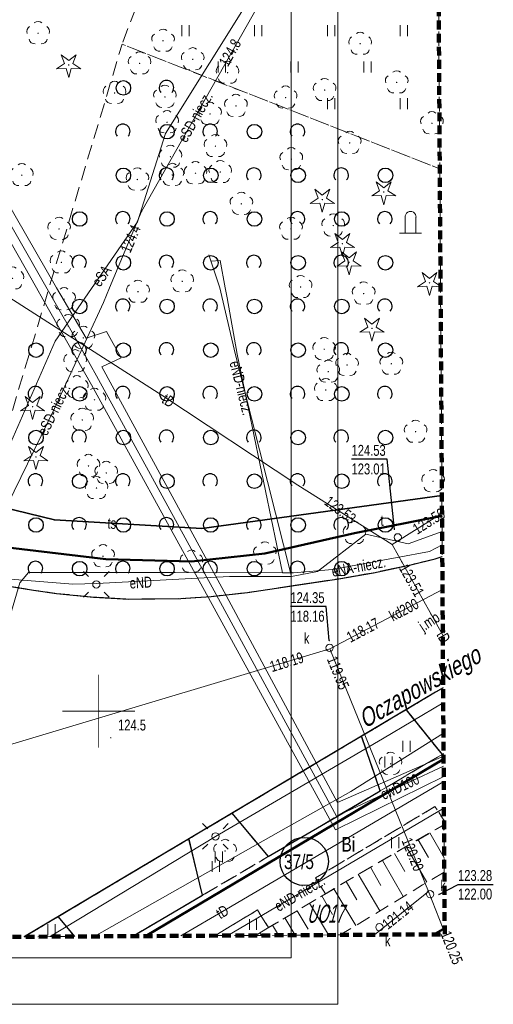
# Model space of a CAD drawing. Header units: metres. Extents: x 7464056 to 7464277, y 5957530 to 5957827.
# Tile 19 of 26: x 7464245 to 7464277, y 5957530 to 5957597. Entities that reach past the tile are written whole.
import ezdxf
from ezdxf.enums import TextEntityAlignment as Align

# ---------------------------------------------------------------- set-up
doc = ezdxf.new("R2010")
doc.units = ezdxf.units.M
doc.header["$MEASUREMENT"] = 0
for name, pattern in [('1.0_0.5', [1.5, 1, -0.5]), ('1.5_0.5', [2, 1.5, -0.5]), ('2', [0.9, 0.6, -0.3]), ('219-500', [0]), ('egug-500', [1, 0.5, -0.5])]:
    doc.linetypes.add(name, pattern=pattern)
doc.layers.get('0').update_dxf_attribs({"color": 2, "linetype": 'CONTINUOUS', "lineweight": 5})
for name, color, linetype in [('000 Inne (niezydentyfikowane)', 7, 'CONTINUOUS'), ('203-punkt graniczny', 7, 'CONTINUOUS'), ('210-oznaczenie konturu użytku gruntowego', 7, 'CONTINUOUS'), ('218-kontur użytku gruntowego', 7, 'CONTINUOUS'), ('312-budynek ewidencyjny', 7, 'CONTINUOUS'), ('320-blok - kondygnacja nadziemna', 7, 'CONTINUOUS'), ('994-Nazwa ulicy', 7, 'CONTINUOUS'), ('chodnik', 7, 'CONTINUOUS'), ('drzewo iglaste', 7, 'CONTINUOUS'), ('drzewo liściaste', 7, 'CONTINUOUS'), ('jezdnia', 7, 'CONTINUOUS'), ('jezdnia-Atr17', 7, 'CONTINUOUS'), ('krawężnik', 7, 'CONTINUOUS'), ('latarnia', 7, 'CONTINUOUS'), ('obudowa ochronna przewodu', 7, 'CONTINUOUS'), ('pomnik', 7, 'CONTINUOUS'), ('przewód ciepłowniczy', 7, 'CONTINUOUS'), ('przewód ciepłowniczy-Atr1', 7, 'CONTINUOUS'), ('przewód elektroenergetyczny podziemny', 7, 'CONTINUOUS'), ('przewód elektroenergetyczny podziemny-Atr1', 7, 'CONTINUOUS'), ('przewód kanalizacyjny', 7, 'CONTINUOUS'), ('przewód kanalizacyjny-Atr1', 7, 'CONTINUOUS'), ('przewód telekomunikacyjny podziemny', 7, 'CONTINUOUS'), ('przewód telekomunikacyjny podziemny-Atr1', 7, 'CONTINUOUS'), ('przewód wodociągowy', 7, 'CONTINUOUS'), ('rzedna', 7, 'CONTINUOUS'), ('rzedna-Atr2', 7, 'CONTINUOUS'), ('rzedna-Atr3', 7, 'CONTINUOUS'), ('SIATKA_KWADRATOW', 7, 'CONTINUOUS'), ('skarpa nieumocniona', 7, 'CONTINUOUS'), ('studnia kanalizacyjna', 7, 'CONTINUOUS'), ('studnia kanalizacyjna-Atr17', 7, 'CONTINUOUS'), ('trawnik', 7, 'CONTINUOUS'), ('właz do komory lub kanału - okrągły', 7, 'CONTINUOUS'), ('właz do komory lub kanału - okrągły-Atr17', 7, 'CONTINUOUS'), ('zadrzewienie  zakrzewienie', 7, 'CONTINUOUS'), ('Zakres', 7, 'CONTINUOUS')]:
    doc.layers.add(name, color=color, linetype=linetype)
for name, color, linetype, lineweight in [('211-numer działki ewidencyjnej', 7, 'CONTINUOUS', 30), ('219-działka ewidencyjna', 7, 'CONTINUOUS', 30), ('__A-Tabelka', 7, 'CONTINUOUS', 18), ('pikieta sztuczna', 8, 'CONTINUOUS', 9), ('pikieta sztuczna-Atr2', 8, 'CONTINUOUS', 9)]:
    doc.layers.add(name, color=color, linetype=linetype, lineweight=lineweight)
doc.styles.get("Standard").update_dxf_attribs({"font": 'Working1250', "width": 0.75})

# ---------------------------------------------------------------- blocks, each defined once
blk = doc.blocks.new('203')
at = {"linetype": 'Continuous', "lineweight": 0}
h = blk.add_hatch(color=0, dxfattribs=at)
edge = h.paths.add_edge_path()
edge.add_arc((0, 0), 0.045, 0, 360)
blk = doc.blocks.new('PW01')
at = {"linetype": 'Continuous', "lineweight": 13}
h = blk.add_hatch(color=0, dxfattribs=at)
edge = h.paths.add_edge_path()
edge.add_arc((0, 0), 0.045, 0, 360)
blk = doc.blocks.new('US15')
at = {"color": 0, "linetype": 'Continuous', "lineweight": 13}
blk.add_circle((0, 0), 0.25, dxfattribs=at)
blk = doc.blocks.new('TU04')
at = {"color": 0, "linetype": 'Continuous', "lineweight": 13}
for p, q in [((0, 0), (0, 0.75)), ((0.5, 0), (0.5, 0.75))]:
    blk.add_line(p, q, dxfattribs=at)
blk = doc.blocks.new('OP021')
at = {"linetype": 'Continuous', "lineweight": 13}
h = blk.add_hatch(color=0, dxfattribs=at)
edge = h.paths.add_edge_path()
edge.add_arc((0, 0), 0.05, 0, 360)
at = {"color": 0, "linetype": 'Continuous', "lineweight": 13}
for centre, start, end in [((0, 0.4), 49.272, 130.728), ((-0.38, 0.124), 121.308, 202.548), ((0.38, 0.124), 337.452, 58.692), ((-0.235, -0.324), 193.221, 274.871), ((0.235, -0.324), 265.129, 346.779)]:
    blk.add_arc(centre, 0.4, start, end, dxfattribs=at)
blk = doc.blocks.new('SM01')
at = {"color": 0, "linetype": 'Continuous', "lineweight": 13}
for p, q in [((-0.53, 0.531), (-0.883, 0.884)), ((0.531, 0.531), (0.884, 0.884)), ((-0.53, -0.53), (-0.883, -0.883)), ((0.531, -0.53), (0.884, -0.883))]:
    blk.add_line(p, q, dxfattribs=at)
blk.add_circle((0, 0), 0.25, dxfattribs=at)
blk = doc.blocks.new('OP011')
at = {"linetype": 'Continuous', "lineweight": 13}
h = blk.add_hatch(color=0, dxfattribs=at)
edge = h.paths.add_edge_path()
edge.add_arc((0, 0), 0.05, 0, 360)
at = {"color": 0, "linetype": 'Continuous', "lineweight": 13}
for p, q in [((-0.283, 0.093), (-0.512, 0.706)), ((-0.512, 0.706), (0, 0.299)), ((0, 0.299), (0.512, 0.706)), ((0.512, 0.706), (0.283, 0.093)), ((-0.828, -0.268), (-0.283, 0.093)), ((0.283, 0.093), (0.828, -0.268)), ((-0.175, -0.24), (-0.828, -0.268)), ((0, -0.87), (-0.175, -0.24)), ((0.175, -0.24), (0, -0.87)), ((0.828, -0.268), (0.175, -0.24))]:
    blk.add_line(p, q, dxfattribs=at)
blk = doc.blocks.new('OO04')
at = {"color": 0, "linetype": 'Continuous', "lineweight": 13}
for p, q in [((-0.375, 0), (-0.375, 1.1)), ((0.375, 0), (0.375, 1.1)), ((-0.375, 0), (-0.75, 0)), ((0, 0), (-0.375, 0)), ((0.375, 0), (0, 0)), ((0.375, 0), (0.75, 0))]:
    blk.add_line(p, q, dxfattribs=at)
blk.add_arc((0, 1.124), 0.376, 356.305, 183.695, dxfattribs=at)
blk = doc.blocks.new('OTZK1')
at = {"color": 0, "linetype": 'Continuous'}
blk.add_circle((0, 0), 0.5, dxfattribs=at)
blk = doc.blocks.new('OTZK2')
at = {"color": 0, "linetype": 'Continuous'}
blk.add_arc((0, 0), 0.5, 318.85, 221.162, dxfattribs=at)
blk = doc.blocks.new('US22')
at = {"color": 0, "linetype": 'Continuous', "lineweight": 13}
blk.add_circle((0, 0), 0.25, dxfattribs=at)

msp = doc.modelspace()

# ---------------------------------------------------------------- linework, layer by layer
at = {"linetype": 'Continuous', "lineweight": 30}
msp.add_circle((7464264.12, 5957539.681), 1.654, dxfattribs=at)
at = {"layer": '000 Inne (niezydentyfikowane)', "color": 7, "linetype": 'Continuous', "lineweight": 13}
for p, q in [((7464273.56, 5957542.11), (7464273.723, 5957541.829)), ((7464271.94, 5957541.17), (7464272.65, 5957539.95)), ((7464272.75, 5957541.64), (7464273.736, 5957539.934)), ((7464271.12, 5957540.7), (7464272.54, 5957538.25)), ((7464269.49, 5957539.75), (7464270.92, 5957537.27)), ((7464270.31, 5957540.23), (7464271.02, 5957539)), ((7464268.66, 5957539.28), (7464269.38, 5957538.03)), ((7464267.83, 5957538.8), (7464269.31, 5957536.29)), ((7464266.16, 5957537.8), (7464267.66, 5957535.28)), ((7464267, 5957538.3), (7464267.74, 5957537.05)), ((7464265.32, 5957537.31), (7464266.07, 5957536.04)), ((7464263.63, 5957536.3), (7464264.39, 5957535.03)), ((7464264.48, 5957536.81), (7464265.774, 5957534.633)), ((7464262.79, 5957535.8), (7464263.489, 5957534.619)), ((7464261.94, 5957535.3), (7464262.348, 5957534.612)), ((7464261.08, 5957534.79), (7464261.19, 5957534.606))]:
    msp.add_line(p, q, dxfattribs=at)
at = {"layer": '000 Inne (niezydentyfikowane)', "color": 56, "linetype": 'Continuous', "lineweight": 50, "flags": 128}
for points in [[(7464273.583, 5957563.4), (7464267.57, 5957562.22), (7464261.42, 5957560.82), (7464256.37, 5957560.26), (7464250.5, 5957560.44), (7464243.75, 5957561.22), (7464237.82, 5957562.16), (7464231.12, 5957564.22), (7464225.6, 5957566.21), (7464220.31, 5957568.58), (7464215.369, 5957570.98), (7464209.991, 5957575.1), (7464205.521, 5957578.87), (7464201.941, 5957582.25), (7464198.51, 5957586.21), (7464195.97, 5957590.71), (7464195.967, 5957590.719), (7464194.89, 5957593.94), (7464248.534, 5957622.926), (7464256.633, 5957609.097), (7464273.22, 5957619.103)], [(7464222.136, 5957534.374), (7464215.369, 5957570.98), (7464220.31, 5957568.58), (7464225.6, 5957566.21), (7464231.12, 5957564.22), (7464237.82, 5957562.16), (7464243.75, 5957561.22), (7464250.5, 5957560.44), (7464256.37, 5957560.26), (7464261.42, 5957560.82), (7464267.57, 5957562.22), (7464273.583, 5957563.4)], [(7464273.692, 5957546.698), (7464253.211, 5957534.558)]]:
    msp.add_lwpolyline(points, dxfattribs=at)
at = {"layer": '000 Inne (niezydentyfikowane)', "color": 56, "linetype": 'Continuous', "lineweight": 13, "flags": 128}
msp.add_lwpolyline([(7464253.211, 5957534.558), (7464273.692, 5957546.698)], dxfattribs=at)
at = {"layer": '218-kontur użytku gruntowego', "color": 3, "linetype": 'egug-500', "lineweight": 18, "flags": 128}
for points in [[(7464267.57, 5957562.22), (7464273.583, 5957563.4)], [(7464273.583, 5957563.4), (7464267.57, 5957562.22)], [(7464261.42, 5957560.82), (7464267.57, 5957562.22)], [(7464267.57, 5957562.22), (7464261.42, 5957560.82)], [(7464243.75, 5957561.22), (7464250.5, 5957560.44)], [(7464250.5, 5957560.44), (7464243.75, 5957561.22)], [(7464256.37, 5957560.26), (7464261.42, 5957560.82)], [(7464261.42, 5957560.82), (7464256.37, 5957560.26)], [(7464250.5, 5957560.44), (7464256.37, 5957560.26)], [(7464256.37, 5957560.26), (7464250.5, 5957560.44)], [(7464244.892, 5957534.509), (7464273.14, 5957551.3)], [(7464273.14, 5957551.3), (7464244.892, 5957534.509)], [(7464273.14, 5957551.3), (7464273.66, 5957551.604)], [(7464273.66, 5957551.604), (7464273.14, 5957551.3)]]:
    msp.add_lwpolyline(points, dxfattribs=at)
at = {"layer": '219-działka ewidencyjna', "color": 7, "linetype": '219-500', "flags": 128}
for points in [[(7464273.583, 5957563.4), (7464267.57, 5957562.22)], [(7464267.57, 5957562.22), (7464261.42, 5957560.82)], [(7464250.5, 5957560.44), (7464243.75, 5957561.22)], [(7464261.42, 5957560.82), (7464256.37, 5957560.26)], [(7464256.37, 5957560.26), (7464250.5, 5957560.44)], [(7464273.14, 5957551.3), (7464244.892, 5957534.509)], [(7464273.66, 5957551.604), (7464273.14, 5957551.3)]]:
    msp.add_lwpolyline(points, dxfattribs=at)
at = {"layer": '312-budynek ewidencyjny', "color": 7, "linetype": 'Continuous', "lineweight": 50, "flags": 128}
msp.add_lwpolyline([(7464273.027, 5957534.676), (7464273.767, 5957535.11)], dxfattribs=at)
at = {"layer": '320-blok - kondygnacja nadziemna', "color": 7, "linetype": 'Continuous', "lineweight": 18, "flags": 128}
msp.add_lwpolyline([(7464273.027, 5957534.676), (7464273.767, 5957535.11)], dxfattribs=at)
at = {"layer": '__A-Tabelka', "ltscale": 5}
for points in [[(7464266.428, 5957826.876), (7464056.428, 5957826.876), (7464056.428, 5957529.876), (7464266.428, 5957529.876)], [(7464263.228, 5957823.676), (7464072.628, 5957823.676), (7464072.628, 5957533.076), (7464263.228, 5957533.076)]]:
    msp.add_lwpolyline(points, close=True, dxfattribs=at)
at = {"layer": 'chodnik', "color": 7, "linetype": '1.0_0.5', "lineweight": 18, "flags": 128}
for points in [[(7464273.689, 5957547.088), (7464273.59, 5957547.03), (7464269.34, 5957544.53), (7464266.28, 5957542.73), (7464261.65, 5957540.01), (7464257.13, 5957537.36), (7464252.35, 5957534.553)], [(7464257.97, 5957534.586), (7464260.91, 5957536.35), (7464261.67, 5957535.14), (7464265.58, 5957537.46), (7464264.9, 5957538.55), (7464273.1, 5957543.45), (7464273.719, 5957542.484)]]:
    msp.add_lwpolyline(points, dxfattribs=at)
at = {"layer": 'jezdnia', "color": 7, "linetype": '1.5_0.5', "lineweight": 18, "flags": 128}
for points in [[(7464273.601, 5957560.619), (7464273.11, 5957560.46), (7464271.44, 5957560.05), (7464268.88, 5957559.5), (7464266.49, 5957559.09), (7464260.23, 5957558.14), (7464257.73, 5957557.87), (7464255.65, 5957557.73), (7464252.08, 5957557.69), (7464249.64, 5957557.83), (7464247.11, 5957558.08), (7464245.53, 5957558.3), (7464242.23, 5957558.83), (7464240.61, 5957559.1), (7464242.586, 5957534.495)], [(7464244.897, 5957534.509), (7464245.05, 5957534.6), (7464273.14, 5957551.3), (7464273.66, 5957551.604)], [(7464273.66, 5957551.604), (7464273.14, 5957551.3), (7464271.11, 5957550.09), (7464273.59, 5957547.03), (7464273.689, 5957547.088)], [(7464256.2, 5957541.23), (7464247.22, 5957535.89), (7464248.331, 5957534.529)], [(7464252.35, 5957534.553), (7464257.13, 5957537.36), (7464256.2, 5957541.23)]]:
    msp.add_lwpolyline(points, dxfattribs=at)
msp.add_lwpolyline([(7464268.06, 5957548.28), (7464259.15, 5957542.99), (7464261.65, 5957540.01), (7464266.28, 5957542.73), (7464269.34, 5957544.53)], close=True, dxfattribs=at)
at = {"layer": 'krawężnik', "color": 7, "linetype": 'Continuous', "lineweight": 25, "flags": 128}
for points in [[(7464240.61, 5957559.1), (7464242.23, 5957558.83), (7464245.53, 5957558.3), (7464247.11, 5957558.08), (7464249.64, 5957557.83), (7464252.08, 5957557.69), (7464255.65, 5957557.73), (7464257.73, 5957557.87), (7464260.23, 5957558.14), (7464266.49, 5957559.09), (7464268.88, 5957559.5), (7464271.44, 5957560.05), (7464273.11, 5957560.46), (7464273.601, 5957560.619)], [(7464273.66, 5957551.604), (7464273.14, 5957551.3), (7464245.05, 5957534.6), (7464244.897, 5957534.509)], [(7464271.11, 5957550.09), (7464273.59, 5957547.03), (7464273.689, 5957547.088)], [(7464259.15, 5957542.99), (7464261.65, 5957540.01), (7464266.28, 5957542.73), (7464269.34, 5957544.53), (7464268.06, 5957548.28)], [(7464252.35, 5957534.553), (7464257.13, 5957537.36), (7464256.2, 5957541.23)], [(7464247.22, 5957535.89), (7464248.331, 5957534.529)]]:
    msp.add_lwpolyline(points, dxfattribs=at)
at = {"layer": 'obudowa ochronna przewodu', "color": 7, "linetype": 'Continuous', "lineweight": 35, "flags": 128}
msp.add_lwpolyline([(7464273.574, 5957564.802), (7464257.08, 5957562.54), (7464246.96, 5957563.12), (7464224.21, 5957568.66), (7464196.9, 5957541.96), (7464194.53, 5957540.62), (7464196.178, 5957534.221)], dxfattribs=at)
msp.add_lwpolyline([(7464273.574, 5957564.802), (7464257.08, 5957562.54), (7464246.96, 5957563.12), (7464224.21, 5957568.66), (7464196.9, 5957541.96), (7464194.53, 5957540.62), (7464196.178, 5957534.221)], dxfattribs=at)
msp.add_lwpolyline([(7464273.574, 5957564.802), (7464257.08, 5957562.54), (7464246.96, 5957563.12), (7464224.21, 5957568.66), (7464196.9, 5957541.96), (7464194.53, 5957540.62), (7464196.178, 5957534.221)], dxfattribs=at)
msp.add_lwpolyline([(7464273.574, 5957564.802), (7464257.08, 5957562.54), (7464246.96, 5957563.12), (7464224.21, 5957568.66), (7464196.9, 5957541.96), (7464194.53, 5957540.62), (7464196.178, 5957534.221)], dxfattribs=at)
at = {"layer": 'przewód ciepłowniczy', "color": 212, "linetype": 'Continuous', "lineweight": 18, "flags": 128}
for points in [[(7464273.69, 5957546.911), (7464266.4, 5957543.72), (7464258.46, 5957558.48), (7464250.21, 5957573.64), (7464251.55, 5957574.26), (7464250.54, 5957576.05), (7464249.13, 5957575.6), (7464247.1, 5957579.06), (7464239.37, 5957592.49), (7464232.49, 5957604.23), (7464232.32, 5957604.14), (7464217.13, 5957595.39), (7464216.34, 5957596.85), (7464214.57, 5957595.88), (7464215.21, 5957594.49), (7464210.43, 5957591.63), (7464200.73, 5957587.69)], [(7464273.695, 5957546.216), (7464266.33, 5957542.79), (7464257.93, 5957558.26), (7464249.86, 5957573.02), (7464248.55, 5957575.35), (7464246.83, 5957578.34), (7464238.87, 5957592.25), (7464236.62, 5957596.16), (7464233.17, 5957602.13), (7464232.31, 5957603.57), (7464227.83, 5957600.95), (7464217.48, 5957594.89), (7464215.57, 5957593.93), (7464210.66, 5957591.13), (7464200.58, 5957586.82), (7464197.32, 5957593.26)], [(7464196.5, 5957593.62), (7464200.42, 5957585.95), (7464210.89, 5957590.62), (7464217.83, 5957594.39), (7464232.12, 5957602.91), (7464232.32, 5957602.6), (7464232.82, 5957601.8), (7464245.73, 5957579.06), (7464246.17, 5957578.28), (7464249.5, 5957572.39), (7464257.4, 5957558.03), (7464266.26, 5957541.85), (7464273.699, 5957545.523)]]:
    msp.add_lwpolyline(points, dxfattribs=at)
at = {"layer": 'przewód elektroenergetyczny podziemny', "color": 1, "linetype": 'Continuous', "lineweight": 18, "flags": 128}
for points in [[(7464224.53, 5957534.389), (7464227.1, 5957535.51), (7464229.94, 5957539.18), (7464230.8, 5957540.53), (7464232.32, 5957543.18), (7464233.16, 5957544.66), (7464236.18, 5957550.44), (7464236.93, 5957552.14), (7464237, 5957553.24), (7464239.83, 5957559.89), (7464242.31, 5957561.29), (7464246.96, 5957570.77), (7464250.33, 5957578.05), (7464250.75, 5957579.06), (7464252.95, 5957584.3), (7464261.01, 5957598.51), (7464264.09, 5957603.25), (7464268.49, 5957607.37), (7464270.47, 5957607.71), (7464270.86, 5957608.37), (7464269.92, 5957609.95), (7464267.72, 5957610.31), (7464264.33, 5957617.08)], [(7464263.55, 5957603.98), (7464254.6, 5957589.65)], [(7464254.6, 5957589.65), (7464252.67, 5957583.59)], [(7464252.67, 5957583.59), (7464247, 5957575.39)], [(7464257.57, 5957581.32), (7464258.31, 5957579.06)], [(7464257.72, 5957580.89), (7464258.35, 5957580.93), (7464258.68, 5957579.06), (7464258.82, 5957578.36), (7464259.52, 5957574.49), (7464262.62, 5957559.49)], [(7464258.31, 5957579.06), (7464258.45, 5957578.47), (7464259.39, 5957574.46), (7464263.25, 5957559.23)], [(7464258.68, 5957579.06), (7464258.82, 5957578.36)], [(7464247, 5957575.39), (7464243.49, 5957567.33)], [(7464214.44, 5957569.66), (7464216.26, 5957568.72), (7464218.47, 5957567.39), (7464219.97, 5957566.49), (7464221.72, 5957565.76), (7464229.63, 5957562.73), (7464232.32, 5957561.61), (7464236.81, 5957559.75), (7464243.38, 5957559.11), (7464248.23, 5957558.72), (7464249.88, 5957558.75), (7464258.99, 5957559.25), (7464263.25, 5957559.23), (7464265.03, 5957559.58), (7464268.35, 5957562.14), (7464271.26, 5957561.49), (7464273.59, 5957562.34)], [(7464273.596, 5957561.406), (7464272.73, 5957560.96)], [(7464272.73, 5957560.96), (7464266.05, 5957559.71)], [(7464226.352, 5957534.399), (7464227.09, 5957535.2), (7464231.05, 5957539.62), (7464232.32, 5957541.05), (7464233.66, 5957542.56), (7464232.32, 5957541.05), (7464231.05, 5957539.62), (7464233.66, 5957542.56), (7464235.52, 5957544.69), (7464238.14, 5957547.81), (7464243.01, 5957553.52), (7464244.59, 5957558.8), (7464245.19, 5957559.51), (7464252.7, 5957559.51), (7464255.25, 5957559.52), (7464262.62, 5957559.49), (7464263.38, 5957559.49)], [(7464266.05, 5957559.71), (7464263.38, 5957559.49)], [(7464246.658, 5957534.52), (7464258.02, 5957541.4), (7464269.49, 5957548.09), (7464273.666, 5957550.578)], [(7464258.878, 5957534.592), (7464264.54, 5957537.93), (7464273.714, 5957543.337)]]:
    msp.add_lwpolyline(points, dxfattribs=at)
at = {"layer": 'przewód kanalizacyjny', "color": 34, "linetype": 'Continuous', "lineweight": 18, "flags": 128}
for points in [[(7464175.46, 5957556.7), (7464217.76, 5957558.67), (7464228.52, 5957543.1), (7464232.32, 5957544.24), (7464265.87, 5957554.27)], [(7464265.87, 5957554.27), (7464273.616, 5957558.359)], [(7464265.87, 5957554.27), (7464272.65, 5957537.61), (7464273.67, 5957535.05)], [(7464272.65, 5957537.61), (7464268.935, 5957534.651)]]:
    msp.add_lwpolyline(points, dxfattribs=at)
at = {"layer": 'przewód telekomunikacyjny podziemny', "color": 30, "linetype": 'Continuous', "lineweight": 18, "flags": 128}
for points in [[(7464212.63, 5957597.41), (7464213.07, 5957597.16), (7464228.01, 5957588.62), (7464232.32, 5957585.97), (7464234.24, 5957584.79), (7464242.83, 5957579.06), (7464243.25, 5957578.78), (7464254.41, 5957571.63), (7464263.69, 5957565.52), (7464270.15, 5957561.44)], [(7464273.574, 5957564.802), (7464257.08, 5957562.54), (7464246.96, 5957563.12), (7464224.21, 5957568.66), (7464196.9, 5957541.96), (7464194.53, 5957540.62), (7464196.178, 5957534.221)], [(7464273.636, 5957555.202), (7464270.15, 5957561.44), (7464273.582, 5957563.579)], [(7464255.652, 5957534.573), (7464258.79, 5957536.4), (7464273.702, 5957545.167)]]:
    msp.add_lwpolyline(points, dxfattribs=at)
at = {"layer": 'przewód wodociągowy', "color": 5, "linetype": 'Continuous', "lineweight": 18, "flags": 128}
msp.add_lwpolyline([(7464249.7, 5957534.538), (7464254.39, 5957537.19), (7464262.5, 5957541.79), (7464267.33, 5957544.48), (7464273.68, 5957548.495)], dxfattribs=at)
at = {"layer": 'rzedna-Atr2', "color": 7, "flags": 128}
for points in [[(7464270.31, 5957562.47), (7464269.82, 5957567.29), (7464267.367, 5957567.29)], [(7464265.84, 5957554.84), (7464265.62, 5957557.18), (7464263.167, 5957557.18)], [(7464273.36, 5957537.42), (7464274.68, 5957538.11), (7464277.106, 5957538.11)]]:
    msp.add_lwpolyline(points, dxfattribs=at)
at = {"layer": 'SIATKA_KWADRATOW', "color": 7, "const_width": 0.065}
for points in [[(7464250, 5957547.5), (7464250, 5957552.5)], [(7464247.5, 5957550), (7464252.5, 5957550)]]:
    msp.add_lwpolyline(points, dxfattribs=at)
at = {"layer": 'SIATKA_KWADRATOW', "color": 7}
msp.add_point((7464250, 5957550), dxfattribs=at)
at = {"layer": 'skarpa nieumocniona', "color": 7, "linetype": '1.0_0.5', "lineweight": 18, "flags": 128}
msp.add_lwpolyline([(7464273.74, 5957538.95), (7464272.24, 5957538.07), (7464266.59, 5957534.64), (7464260.77, 5957534.6), (7464267.87, 5957538.82), (7464273.72, 5957542.2)], close=True, dxfattribs=at)
msp.add_lwpolyline([(7464273.74, 5957538.95), (7464272.24, 5957538.07), (7464266.59, 5957534.64), (7464260.77, 5957534.6), (7464267.87, 5957538.82), (7464273.72, 5957542.2)], close=True, dxfattribs=at)
at = {"layer": 'trawnik', "color": 7, "linetype": '1.0_0.5', "lineweight": 18, "flags": 128}
for points in [[(7464263.13, 5957605.49), (7464273.34, 5957600.12), (7464273.43, 5957587.23), (7464251.61, 5957595.78), (7464256.64, 5957609.1), (7464257.8, 5957609.81)], [(7464273.59, 5957547.03), (7464271.11, 5957550.09), (7464268.06, 5957548.28), (7464269.34, 5957544.53)], [(7464273.72, 5957542.48), (7464273.72, 5957542.21), (7464267.87, 5957538.82), (7464265.58, 5957537.46), (7464264.9, 5957538.55), (7464273.1, 5957543.45)], [(7464257.13, 5957537.36), (7464261.65, 5957540.01), (7464259.15, 5957542.99), (7464256.2, 5957541.23)], [(7464261.67, 5957535.14), (7464260.77, 5957534.6), (7464257.97, 5957534.59), (7464260.91, 5957536.35)], [(7464248.33, 5957534.53), (7464244.89, 5957534.51), (7464245.05, 5957534.6), (7464247.22, 5957535.89)]]:
    msp.add_lwpolyline(points, close=True, dxfattribs=at)
at = {"layer": 'zadrzewienie  zakrzewienie', "color": 7, "linetype": '1.0_0.5', "lineweight": 18, "flags": 128}
msp.add_lwpolyline([(7464273.43, 5957587.23), (7464273.6, 5957560.62), (7464273.11, 5957560.46), (7464271.44, 5957560.05), (7464268.88, 5957559.5), (7464266.49, 5957559.09), (7464260.23, 5957558.14), (7464257.73, 5957557.87), (7464255.65, 5957557.73), (7464252.08, 5957557.69), (7464249.64, 5957557.83), (7464247.11, 5957558.08), (7464245.53, 5957558.3), (7464242.23, 5957558.83), (7464240.61, 5957559.1), (7464251.61, 5957595.78)], close=True, dxfattribs=at)
at = {"layer": 'Zakres', "color": 134, "linetype": '2', "lineweight": 90, "flags": 128}
msp.add_lwpolyline([(7464273.07, 5957642.1), (7464173.57, 5957639.94), (7464098.51, 5957764.09), (7464073.29, 5957749.31), (7464127.02, 5957656.52), (7464126.84, 5957638.93), (7464125.08, 5957533.8), (7464273.77, 5957534.68)], close=True, dxfattribs=at)

# ---------------------------------------------------------------- block references
at = {"layer": '203-punkt graniczny', "color": 7, "linetype": 'Continuous', "lineweight": 18}
for p in [(7464267.57, 5957562.22), (7464261.42, 5957560.82), (7464250.5, 5957560.44), (7464256.37, 5957560.26), (7464273.14, 5957551.3)]:
    msp.add_blockref('203', p, dxfattribs=at)
at = {"layer": 'drzewo iglaste', "color": 94, "linetype": 'Continuous', "lineweight": 18}
for p in [(7464247.94, 5957594.35), (7464269.58, 5957585.63), (7464265.36, 5957585.11), (7464266.74, 5957582.08), (7464267.2, 5957580.81), (7464272.72, 5957579.4), (7464268.77, 5957576.27), (7464245.46, 5957570.89), (7464245.69, 5957567.45)]:
    msp.add_blockref('OP011', p, dxfattribs=at)
at = {"layer": 'drzewo liściaste', "color": 94, "linetype": 'Continuous', "lineweight": 18}
for p in [(7464245.84, 5957596.53), (7464254.42, 5957596.01), (7464267.96, 5957595.81), (7464252.81, 5957594.46), (7464256.46, 5957594.74), (7464258.85, 5957593.82), (7464270.47, 5957593.15), (7464251.09, 5957592.43), (7464265.52, 5957592.63), (7464254.55, 5957592.16), (7464262.84, 5957592.11), (7464257.65, 5957590.99), (7464259.43, 5957591.54), (7464254.7, 5957590.42), (7464272.89, 5957590.35), (7464267.24, 5957589), (7464258.02, 5957588.78), (7464254.93, 5957588.05), (7464263.23, 5957587.88), (7464256.65, 5957586.92), (7464258.35, 5957587), (7464244.72, 5957586.79), (7464252.66, 5957586.49), (7464255.06, 5957586.8), (7464259.8, 5957584.82), (7464247.28, 5957583.1), (7464263.21, 5957583.11), (7464266.11, 5957583.33), (7464247.44, 5957580.8), (7464244.08, 5957579.7), (7464255.74, 5957579.5), (7464252.7, 5957578.79), (7464263.87, 5957579.11), (7464247.62, 5957578.27), (7464268.2, 5957578.66), (7464247.91, 5957576.43), (7464248.95, 5957575.62), (7464265.49, 5957574.84), (7464248.39, 5957574.01), (7464267.06, 5957573.76), (7464270.1, 5957573.84), (7464265.77, 5957573.3), (7464248.5, 5957572.23), (7464265.6, 5957572.04), (7464249.71, 5957571.37), (7464248.87, 5957569.99), (7464271.77, 5957569.18), (7464249.3, 5957566.83), (7464250.52, 5957566.35), (7464249.85, 5957565.31), (7464272.97, 5957565.78), (7464267.57, 5957562.22), (7464250.3, 5957560.63), (7464261.42, 5957560.82), (7464256.37, 5957560.26), (7464270.05, 5957546.38), (7464258.68, 5957540.4)]:
    msp.add_blockref('OP021', p, dxfattribs=at)
at = {"layer": 'latarnia', "color": 7, "linetype": 'Continuous', "lineweight": 18}
for p in [(7464249.84, 5957558.7), (7464258.02, 5957541.4)]:
    msp.add_blockref('SM01', p, dxfattribs=at)
at = {"layer": 'pikieta sztuczna', "color": 7, "linetype": 'Continuous', "lineweight": 13}
msp.add_blockref('PW01', (7464250.83, 5957548.17), dxfattribs=at)
at = {"layer": 'pomnik', "color": 7, "linetype": 'Continuous', "lineweight": 18}
msp.add_blockref('OO04', (7464271.42, 5957582.8), dxfattribs=at)
at = {"layer": 'rzedna', "color": 1, "linetype": 'Continuous', "lineweight": 18}
msp.add_blockref('PW01', (7464252.95, 5957584.3), dxfattribs=at)
at = {"layer": 'rzedna', "color": 7, "linetype": 'Continuous', "lineweight": 18}
for p in [(7464268.36, 5957562.57), (7464265.6, 5957554.19), (7464265.96, 5957554.05), (7464266.15, 5957554.42), (7464272.62, 5957537.69), (7464272.84, 5957537.14)]:
    msp.add_blockref('PW01', p, dxfattribs=at)
at = {"layer": 'rzedna', "color": 30, "linetype": 'Continuous', "lineweight": 18, "rotation": 214.55}
msp.add_blockref('PW01', (7464270.31, 5957562.47), dxfattribs=at)
at = {"layer": 'rzedna', "color": 30, "linetype": 'Continuous', "lineweight": 18}
for p in [(7464271.37, 5957562.2), (7464270.81, 5957560.25)]:
    msp.add_blockref('PW01', p, dxfattribs=at)
at = {"layer": 'rzedna', "color": 34, "linetype": 'Continuous', "lineweight": 18}
for p in [(7464265.84, 5957554.84), (7464272.47, 5957537.47), (7464273.36, 5957537.42)]:
    msp.add_blockref('PW01', p, dxfattribs=at)
at = {"layer": 'studnia kanalizacyjna', "color": 34, "linetype": 'Continuous', "lineweight": 18}
for p in [(7464265.86, 5957554.34), (7464272.77, 5957537.43), (7464269.28, 5957535.17)]:
    msp.add_blockref('US15', p, dxfattribs=at)
at = {"layer": 'trawnik', "color": 7, "linetype": 'Continuous', "lineweight": 18}
for p in [(7464255.709, 5957596.329), (7464260.709, 5957596.329), (7464265.709, 5957596.329), (7464270.709, 5957596.329), (7464258.209, 5957593.829), (7464263.209, 5957593.829), (7464268.209, 5957593.829), (7464265.709, 5957591.329), (7464270.709, 5957591.329), (7464270.888, 5957547.205), (7464269.659, 5957546.129), (7464270.123, 5957540.591), (7464270.123, 5957540.591), (7464258.002, 5957539.603), (7464257.799, 5957538.959), (7464260.348, 5957534.976), (7464246.514, 5957534.625)]:
    msp.add_blockref('TU04', p, dxfattribs=at)
at = {"layer": 'właz do komory lub kanału - okrągły', "color": 7, "linetype": 'Continuous', "lineweight": 18, "rotation": 214.55}
msp.add_blockref('US22', (7464270.54, 5957561.93), dxfattribs=at)
at = {"layer": 'zadrzewienie  zakrzewienie', "color": 7, "linetype": 'Continuous', "lineweight": 18}
for name, p in [('OTZK1', (7464251.696, 5957592.776)), ('OTZK2', (7464254.654, 5957592.787)), ('OTZK2', (7464251.654, 5957589.787)), ('OTZK1', (7464254.696, 5957589.776)), ('OTZK2', (7464257.654, 5957589.787)), ('OTZK1', (7464260.696, 5957589.776)), ('OTZK2', (7464263.654, 5957589.787)), ('OTZK1', (7464251.696, 5957586.776)), ('OTZK2', (7464254.654, 5957586.787)), ('OTZK1', (7464257.696, 5957586.776)), ('OTZK2', (7464260.654, 5957586.787)), ('OTZK1', (7464263.696, 5957586.776)), ('OTZK2', (7464266.654, 5957586.787)), ('OTZK1', (7464269.696, 5957586.776)), ('OTZK1', (7464248.696, 5957583.776)), ('OTZK2', (7464251.654, 5957583.787)), ('OTZK1', (7464254.696, 5957583.776)), ('OTZK2', (7464257.654, 5957583.787)), ('OTZK1', (7464260.696, 5957583.776)), ('OTZK2', (7464263.654, 5957583.787)), ('OTZK1', (7464266.696, 5957583.776)), ('OTZK2', (7464269.654, 5957583.787)), ('OTZK2', (7464248.654, 5957580.787)), ('OTZK1', (7464251.696, 5957580.776)), ('OTZK2', (7464254.654, 5957580.787)), ('OTZK1', (7464257.696, 5957580.776)), ('OTZK2', (7464260.654, 5957580.787)), ('OTZK1', (7464263.696, 5957580.776)), ('OTZK2', (7464266.654, 5957580.787)), ('OTZK1', (7464269.696, 5957580.776)), ('OTZK1', (7464248.696, 5957577.776)), ('OTZK2', (7464251.654, 5957577.787)), ('OTZK1', (7464254.696, 5957577.776)), ('OTZK2', (7464257.654, 5957577.787)), ('OTZK1', (7464260.696, 5957577.776)), ('OTZK2', (7464263.654, 5957577.787)), ('OTZK1', (7464266.696, 5957577.776)), ('OTZK2', (7464269.654, 5957577.787)), ('OTZK1', (7464245.696, 5957574.776)), ('OTZK2', (7464248.654, 5957574.787)), ('OTZK1', (7464251.696, 5957574.776)), ('OTZK2', (7464254.654, 5957574.787)), ('OTZK1', (7464257.696, 5957574.776)), ('OTZK2', (7464260.654, 5957574.787)), ('OTZK1', (7464263.696, 5957574.776)), ('OTZK2', (7464266.654, 5957574.787)), ('OTZK1', (7464269.696, 5957574.776)), ('OTZK2', (7464245.654, 5957571.787)), ('OTZK1', (7464248.696, 5957571.776)), ('OTZK2', (7464251.654, 5957571.787)), ('OTZK1', (7464254.696, 5957571.776)), ('OTZK2', (7464257.654, 5957571.787)), ('OTZK1', (7464260.696, 5957571.776)), ('OTZK2', (7464263.654, 5957571.787)), ('OTZK1', (7464266.696, 5957571.776)), ('OTZK2', (7464269.654, 5957571.787)), ('OTZK1', (7464245.696, 5957568.776)), ('OTZK2', (7464248.654, 5957568.787)), ('OTZK1', (7464251.696, 5957568.776)), ('OTZK2', (7464254.654, 5957568.787)), ('OTZK1', (7464257.696, 5957568.776)), ('OTZK2', (7464260.654, 5957568.787)), ('OTZK1', (7464263.696, 5957568.776)), ('OTZK2', (7464266.654, 5957568.787)), ('OTZK1', (7464269.696, 5957568.776)), ('OTZK2', (7464245.654, 5957565.787)), ('OTZK1', (7464248.696, 5957565.776)), ('OTZK2', (7464251.654, 5957565.787)), ('OTZK1', (7464254.696, 5957565.776)), ('OTZK2', (7464257.654, 5957565.787)), ('OTZK1', (7464260.696, 5957565.776)), ('OTZK2', (7464263.654, 5957565.787)), ('OTZK1', (7464266.696, 5957565.776)), ('OTZK2', (7464269.654, 5957565.787)), ('OTZK2', (7464248.654, 5957562.787)), ('OTZK2', (7464254.654, 5957562.787)), ('OTZK2', (7464260.654, 5957562.787)), ('OTZK2', (7464266.654, 5957562.787)), ('OTZK1', (7464245.696, 5957562.776)), ('OTZK1', (7464251.696, 5957562.776)), ('OTZK1', (7464257.696, 5957562.776)), ('OTZK1', (7464263.696, 5957562.776)), ('OTZK1', (7464269.696, 5957562.776)), ('OTZK2', (7464245.654, 5957559.787)), ('OTZK1', (7464248.696, 5957559.776)), ('OTZK2', (7464251.654, 5957559.787)), ('OTZK1', (7464254.696, 5957559.776)), ('OTZK2', (7464257.654, 5957559.787)), ('OTZK1', (7464260.696, 5957559.776)), ('OTZK2', (7464263.654, 5957559.787)), ('OTZK1', (7464266.696, 5957559.776))]:
    msp.add_blockref(name, p, dxfattribs=at)

# ---------------------------------------------------------------- texts
at = {"layer": '000 Inne (niezydentyfikowane)', "color": 56, "linetype": 'Continuous', "lineweight": 13, "oblique": 15, "width": 0.571}
msp.add_text('UO17', height=1.25, dxfattribs=at).set_placement((7464264.31, 5957535.47))
at = {"layer": '210-oznaczenie konturu użytku gruntowego', "color": 3, "linetype": 'Continuous', "lineweight": 18, "width": 0.79}
msp.add_text('Bi', height=1, dxfattribs=at).set_placement((7464266.68, 5957540.36))
at = {"layer": '211-numer działki ewidencyjnej', "color": 7, "linetype": 'Continuous', "lineweight": 18, "width": 0.79}
msp.add_text('37/5', height=1, dxfattribs=at).set_placement((7464262.73, 5957539.16))
at = {"layer": '994-Nazwa ulicy', "color": 7, "linetype": 'Continuous', "lineweight": 25, "oblique": 15, "width": 0.79}
msp.add_text('Oczapowskiego', height=1.25, rotation=29.908, dxfattribs=at).set_placement((7464267.66, 5957549.87), align=Align.TOP_LEFT)
at = {"layer": 'jezdnia-Atr17', "color": 7, "width": 0.765}
msp.add_text('j.mb.', height=0.75, rotation=33.288, dxfattribs=at).set_placement((7464272.09, 5957555.75), align=Align.MIDDLE_LEFT)
msp.add_text('j.mb.', height=0.75, rotation=33.288, dxfattribs=at).set_placement((7464272.09, 5957555.75), align=Align.MIDDLE_LEFT)
at = {"layer": 'pikieta sztuczna-Atr2', "color": 7, "width": 0.765}
msp.add_text('124.5', height=0.75, dxfattribs=at).set_placement((7464251.33, 5957548.67))
at = {"layer": 'przewód ciepłowniczy-Atr1', "color": 212, "width": 0.765}
msp.add_text('cwD100', height=0.75, rotation=24.947, dxfattribs=at).set_placement((7464269.43, 5957544.23), align=Align.MIDDLE_LEFT)
at = {"layer": 'przewód elektroenergetyczny podziemny-Atr1', "color": 1, "width": 0.765}
for s, rotation, p in [('eSD-niecz.', 60.438, (7464255.7, 5957589.15)), ('eSD-niecz.', 63.872, (7464246.1, 5957569.01)), ('eND-niecz.', 30.524, (7464262.17, 5957536.53))]:
    msp.add_text(s, height=0.75, rotation=rotation, dxfattribs=at).set_placement(p, align=Align.MIDDLE_LEFT)
for s, rotation, p in [('eSA', 55.38, (7464250.09, 5957579.06)), ('eND-niecz.', 284.13, (7464258.98, 5957573.93)), ('eNA-niecz.', 10.57, (7464266.08, 5957559.21)), ('eND', 3.17, (7464252.15, 5957558.41))]:
    msp.add_text(s, height=0.75, rotation=rotation, dxfattribs=at).set_placement(p)
at = {"layer": 'przewód kanalizacyjny-Atr1', "color": 34, "width": 0.765}
msp.add_text('kd200', height=0.75, rotation=27.83, dxfattribs=at).set_placement((7464270.04, 5957556.47), align=Align.MIDDLE_LEFT)
at = {"layer": 'przewód telekomunikacyjny podziemny-Atr1', "color": 30, "width": 0.765}
msp.add_text('tD', height=0.75, rotation=326.91, dxfattribs=at).set_placement((7464254.27, 5957571.21))
for s, rotation, p in [('ts', 356.72, (7464250.61, 5957562.91)), ('tD', -60.8, (7464273.5, 5957555.44)), ('tD', -60.8, (7464273.5, 5957555.44)), ('tD', 30.21, (7464258.16, 5957536.03)), ('tD', 30.21, (7464258.16, 5957536.03))]:
    msp.add_text(s, height=0.75, rotation=rotation, dxfattribs=at).set_placement(p, align=Align.MIDDLE_LEFT)
at = {"layer": 'rzedna-Atr2', "color": 1, "width": 0.765}
for s, rotation, p in [('124.8', 60.44, (7464258.87, 5957594.18)), ('124.4', 67.23, (7464252.17, 5957581.39))]:
    msp.add_text(s, height=0.75, rotation=rotation, dxfattribs=at).set_placement(p)
at = {"layer": 'rzedna-Atr2', "color": 30, "width": 0.765}
msp.add_text('124.53', height=0.75, dxfattribs=at).set_placement((7464267.367, 5957567.298), align=Align.BOTTOM_LEFT)
at = {"layer": 'rzedna-Atr2', "color": 7, "width": 0.765}
for s, rotation, p in [('123.53', 322.59, (7464265.44, 5957564.23)), ('123.56', 31.94, (7464271.88, 5957562.1)), ('123.51', 299.2, (7464270.6, 5957559.82)), ('118.17', 27.8, (7464267.29, 5957554.68)), ('118.19', 17.07, (7464261.9, 5957552.67)), ('119.95', 292.12, (7464265.66, 5957553.57)), ('120.20', 292.12, (7464270.79, 5957541.11)), ('120.25', 292.01, (7464273.47, 5957534.71))]:
    msp.add_text(s, height=0.75, rotation=rotation, dxfattribs=at).set_placement(p)
at = {"layer": 'rzedna-Atr2', "color": 34, "width": 0.765}
for s, p in [('124.35', (7464263.167, 5957557.188)), ('123.28', (7464274.68, 5957538.118))]:
    msp.add_text(s, height=0.75, dxfattribs=at).set_placement(p, align=Align.BOTTOM_LEFT)
msp.add_text('121.14', height=0.75, rotation=38.45, dxfattribs=at).set_placement((7464269.86, 5957534.97))
at = {"layer": 'rzedna-Atr3', "color": 30, "width": 0.765}
msp.add_text('123.01', height=0.75, dxfattribs=at).set_placement((7464267.367, 5957566.022), align=Align.BOTTOM_LEFT)
at = {"layer": 'rzedna-Atr3', "color": 34, "width": 0.765}
for s, p in [('118.16', (7464263.167, 5957555.912)), ('122.00', (7464274.68, 5957536.843))]:
    msp.add_text(s, height=0.75, dxfattribs=at).set_placement(p, align=Align.BOTTOM_LEFT)
at = {"layer": 'studnia kanalizacyjna-Atr17', "color": 34, "width": 0.765}
for p in [(7464264.09, 5957554.62), (7464273.45, 5957537.65), (7464269.66, 5957533.86)]:
    msp.add_text('k', height=0.75, dxfattribs=at).set_placement(p)
at = {"layer": 'właz do komory lub kanału - okrągły-Atr17', "color": 7, "width": 0.765}
msp.add_text('t', height=0.75, dxfattribs=at).set_placement((7464269.36, 5957562.72))

doc.saveas('drawing.dxf')
